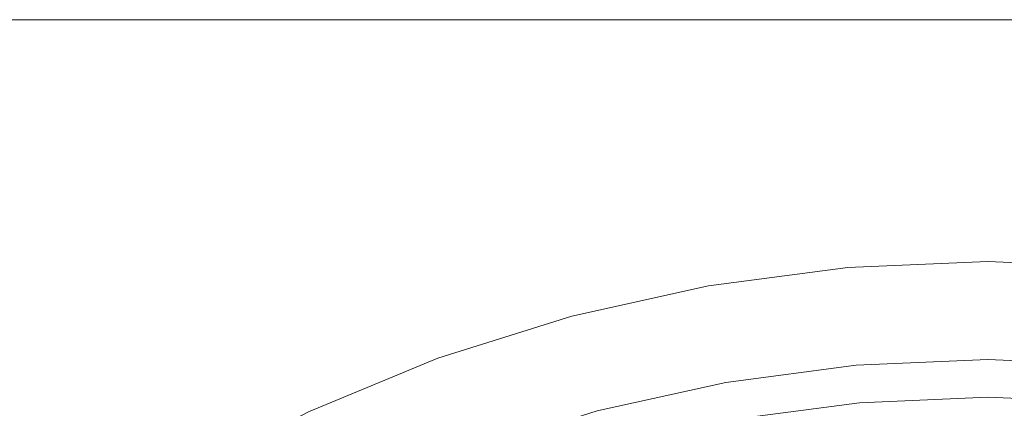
# Model space of a CAD drawing. Header units: millimetres. Extents: x -270 to 270, y -255 to 255.
# Tile 30 of 39: x -129 to 1, y 203 to 255. Entities that reach past the tile are written whole.
import ezdxf

# ---------------------------------------------------------------- set-up
doc = ezdxf.new("R2010")
doc.units = ezdxf.units.MM
doc.layers.add('LUCIDO_1', color=1, linetype='Continuous', lineweight=20, true_color=0xff0000)
doc.layers.add('Nessuna', color=7, linetype='Continuous', lineweight=9)

# ---------------------------------------------------------------- blocks, each defined once
blk = doc.blocks.new('Group')
at = {"layer": 'Nessuna', "color": 140, "linetype": 'Continuous', "lineweight": 9, "true_color": 0x00aaff, "transparency": 33554687}
for points, invisible_edges in [([(-270, 255, 29.65), (-67.8, 193.2, 29.65), (-51.58, 198.31, 29.65)], 9), ([(-270, 255, 29.65), (-139, 147.84, 29.65), (-126.45, 159.34, 29.65)], 9), ([(-51.58, 198.31, 29.65), (-34.97, 202, 29.65), (-270, 255, 29.65)], 10), ([(-126.45, 159.34, 29.65), (-112.96, 169.69, 29.65), (-270, 255, 29.65)], 10), ([(-270, 255, 29.65), (-83.52, 186.69, 29.65), (-67.8, 193.2, 29.65)], 9), ([(-270, 255, 29.65), (-98.61, 178.83, 29.65), (-83.52, 186.69, 29.65)], 9), ([(-270, 255, 29.65), (-18.11, 204.22, 29.65), (-1.11, 204.96, 29.65)], 9), ([(-112.96, 169.69, 29.65), (-98.61, 178.83, 29.65), (-270, 255, 29.65)], 10), ([(-1.11, 204.96, 29.65), (15.88, 204.22, 29.65), (270, 255, 29.65), (-270, 255, 29.65)], 10), ([(-34.97, 202, 29.65), (-18.11, 204.22, 29.65), (-270, 255, 29.65)], 10), ([(-270, 255, 29.65), (270, 255, 29.65), (270, 255, 29.64), (258, 255, 17.65)], 12), ([(258, 255, 17.65), (-258, 255, 17.65), (-270, 255, 29.65)], 10), ([(-258, 255, 17.65), (-123.28, 184.44, 17.65), (-138.02, 173.13, 17.65)], 9), ([(-258, 255, 17.65), (-56.24, 215.7, 17.65), (-73.96, 210.11, 17.65)], 9), ([(-258, 255, 17.65), (-1.11, 222.96, 17.65), (-19.67, 222.15, 17.65)], 9), ([(-258, 255, 17.65), (-38.1, 219.72, 17.65), (-56.24, 215.7, 17.65)], 9), ([(17.45, 222.15, 17.65), (-1.11, 222.96, 17.65), (-258, 255, 17.65), (258, 255, 17.65)], 10), ([(-258, 255, 17.65), (-91.13, 203, 17.65), (-107.61, 194.42, 17.65)], 9), ([(-19.67, 222.15, 17.65), (-38.1, 219.72, 17.65), (-258, 255, 17.65)], 10), ([(-107.61, 194.42, 17.65), (-123.28, 184.44, 17.65), (-258, 255, 17.65)], 10), ([(-73.96, 210.11, 17.65), (-91.13, 203, 17.65), (-258, 255, 17.65)], 10), ([(-38.1, 219.72, 17.65), (-19.67, 222.15, 17.65), (-18.54, 209.2, -60.35), (-35.84, 206.92, -60.35)], 10), ([(-19.67, 222.15, 17.65), (-1.11, 222.96, 17.65), (-1.11, 209.96, -60.35), (-18.54, 209.2, -60.35)], 10), ([(-1.11, 222.96, 17.65), (17.45, 222.15, 17.65), (16.32, 209.2, -60.35), (-1.11, 209.96, -60.35)], 10), ([(-56.24, 215.7, 17.65), (-38.1, 219.72, 17.65), (-35.84, 206.92, -60.35), (-52.87, 203.14, -60.35)], 10), ([(-73.96, 210.11, 17.65), (-56.24, 215.7, 17.65), (-52.87, 203.14, -60.35), (-69.51, 197.9, -60.35)], 10), ([(-91.13, 203, 17.65), (-73.96, 210.11, 17.65), (-69.51, 197.9, -60.35), (-85.63, 191.22, -60.35)], 10), ([(-35.84, 206.92, -60.35), (-18.54, 209.2, -60.35), (-18.54, 209.13, -62.03), (-35.83, 206.85, -62.03)], 14), ([(-35.83, 206.85, -62.03), (-18.54, 209.13, -62.03), (-18.52, 208.92, -63.69), (-35.79, 206.64, -63.69)], 15), ([(-35.79, 206.64, -63.69), (-18.52, 208.92, -63.69), (-18.49, 208.57, -65.33), (-35.73, 206.3, -65.33)], 15), ([(-18.54, 209.2, -60.35), (-1.11, 209.96, -60.35), (-1.11, 209.89, -62.03), (-18.54, 209.13, -62.03)], 14), ([(-18.54, 209.13, -62.03), (-1.11, 209.89, -62.03), (-1.11, 209.68, -63.69), (-18.52, 208.92, -63.69)], 15), ([(-18.52, 208.92, -63.69), (-1.11, 209.68, -63.69), (-1.11, 209.33, -65.33), (-18.49, 208.57, -65.33)], 15), ([(-18.49, 208.57, -65.33), (-1.11, 209.33, -65.33), (-1.11, 208.85, -66.93), (-18.44, 208.09, -66.93)], 15), ([(-18.44, 208.09, -66.93), (-1.11, 208.85, -66.93), (-1.11, 208.23, -68.49), (-18.39, 207.47, -68.49)], 15), ([(-1.11, 209.96, -60.35), (16.32, 209.2, -60.35), (16.31, 209.13, -62.03), (-1.11, 209.89, -62.03)], 14), ([(-1.11, 209.89, -62.03), (16.31, 209.13, -62.03), (16.3, 208.92, -63.69), (-1.11, 209.68, -63.69)], 15), ([(-1.11, 209.68, -63.69), (16.3, 208.92, -63.69), (16.27, 208.57, -65.33), (-1.11, 209.33, -65.33)], 15), ([(-1.11, 209.33, -65.33), (16.27, 208.57, -65.33), (16.22, 208.09, -66.93), (-1.11, 208.85, -66.93)], 15), ([(-1.11, 208.85, -66.93), (16.22, 208.09, -66.93), (16.17, 207.47, -68.49), (-1.11, 208.23, -68.49)], 15), ([(-35.73, 206.3, -65.33), (-18.49, 208.57, -65.33), (-18.44, 208.09, -66.93), (-35.65, 205.82, -66.93)], 15), ([(-35.65, 205.82, -66.93), (-18.44, 208.09, -66.93), (-18.39, 207.47, -68.49), (-35.54, 205.22, -68.49)], 15), ([(-35.54, 205.22, -68.49), (-18.39, 207.47, -68.49), (-18.33, 206.73, -69.99), (-35.41, 204.48, -69.99)], 15), ([(-18.39, 207.47, -68.49), (-1.11, 208.23, -68.49), (-1.11, 207.48, -69.99), (-18.33, 206.73, -69.99)], 15), ([(-18.33, 206.73, -69.99), (-1.11, 207.48, -69.99), (-1.11, 206.61, -71.42), (-18.25, 205.87, -71.42)], 15), ([(-1.11, 208.23, -68.49), (16.17, 207.47, -68.49), (16.1, 206.73, -69.99), (-1.11, 207.48, -69.99)], 15), ([(-1.11, 207.48, -69.99), (16.1, 206.73, -69.99), (16.03, 205.87, -71.42), (-1.11, 206.61, -71.42)], 15), ([(-52.87, 203.14, -60.35), (-35.84, 206.92, -60.35), (-35.83, 206.85, -62.03), (-52.86, 203.08, -62.03)], 14), ([(-52.86, 203.08, -62.03), (-35.83, 206.85, -62.03), (-35.79, 206.64, -63.69), (-52.8, 202.87, -63.69)], 15), ([(-52.8, 202.87, -63.69), (-35.79, 206.64, -63.69), (-35.73, 206.3, -65.33), (-52.71, 202.54, -65.33)], 15), ([(-52.71, 202.54, -65.33), (-35.73, 206.3, -65.33), (-35.65, 205.82, -66.93), (-52.59, 202.07, -66.93)], 15), ([(-35.41, 204.48, -69.99), (-18.33, 206.73, -69.99), (-18.25, 205.87, -71.42), (-35.26, 203.63, -71.42)], 15), ([(-18.25, 205.87, -71.42), (-1.11, 206.61, -71.42), (-1.11, 205.63, -72.78), (-18.16, 204.88, -72.78)], 15), ([(-1.11, 206.61, -71.42), (16.03, 205.87, -71.42), (15.94, 204.88, -72.78), (-1.11, 205.63, -72.78)], 15), ([(-52.59, 202.07, -66.93), (-35.65, 205.82, -66.93), (-35.54, 205.22, -68.49), (-52.43, 201.47, -68.49)], 15), ([(-52.43, 201.47, -68.49), (-35.54, 205.22, -68.49), (-35.41, 204.48, -69.99), (-52.23, 200.75, -69.99)], 15), ([(-35.26, 203.63, -71.42), (-18.25, 205.87, -71.42), (-18.16, 204.88, -72.78), (-35.09, 202.66, -72.78)], 15), ([(-35.09, 202.66, -72.78), (-18.16, 204.88, -72.78), (-18.07, 203.79, -74.05), (-34.9, 201.58, -74.05)], 15), ([(-18.16, 204.88, -72.78), (-1.11, 205.63, -72.78), (-1.11, 204.53, -74.05), (-18.07, 203.79, -74.05)], 15), ([(-16.8, 189.27, -46.26), (-1.11, 189.96, -46.26), (-1.11, 204.96, 29.65), (-18.11, 204.22, 29.65)], 10), ([(-1.11, 205.63, -72.78), (15.94, 204.88, -72.78), (15.85, 203.79, -74.05), (-1.11, 204.53, -74.05)], 15), ([(-1.11, 189.96, -46.26), (14.58, 189.27, -46.26), (15.88, 204.22, 29.65), (-1.11, 204.96, 29.65)], 10), ([(-52.23, 200.75, -69.99), (-35.41, 204.48, -69.99), (-35.26, 203.63, -71.42), (-52.01, 199.91, -71.42)], 15), ([(-52.01, 199.91, -71.42), (-35.26, 203.63, -71.42), (-35.09, 202.66, -72.78), (-51.75, 198.96, -72.78)], 15), ([(-32.37, 187.22, -46.26), (-16.8, 189.27, -46.26), (-18.11, 204.22, 29.65), (-34.97, 202, 29.65)], 10), ([(-34.9, 201.58, -74.05), (-18.07, 203.79, -74.05), (-17.96, 202.6, -75.22), (-34.69, 200.4, -75.22)], 15), ([(-18.07, 203.79, -74.05), (-1.11, 204.53, -74.05), (-1.11, 203.34, -75.22), (-17.96, 202.6, -75.22)], 15), ([(-1.11, 204.53, -74.05), (15.85, 203.79, -74.05), (15.74, 202.6, -75.22), (-1.11, 203.34, -75.22)], 15)]:
    blk.add_3dface(points, dxfattribs=dict(at, invisible_edges=invisible_edges))

msp = doc.modelspace()

# ---------------------------------------------------------------- block references
at = {"layer": 'LUCIDO_1', "color": 7, "transparency": 33554687}
msp.add_blockref('Group', (0, 0), dxfattribs=at)

doc.saveas('drawing.dxf')
